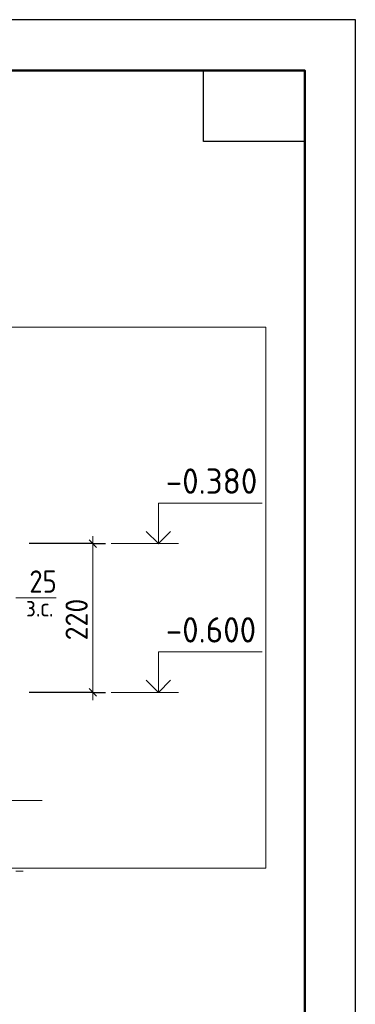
# Model space of a CAD drawing. Header units: millimetres. Extents: x 0 to 42000, y 0 to 29700.
# Tile 33 of 33: x 38686 to 42000, y 19994 to 29700. Entities that reach past the tile are written whole.
import ezdxf

# ---------------------------------------------------------------- set-up
doc = ezdxf.new("R2010")
doc.units = ezdxf.units.MM
doc.layers.add('Standard', color=7, linetype='Continuous', lineweight=25)
doc.layers.add('Размерная линия_ общее', color=7, linetype='Continuous', lineweight=13)
doc.styles.add('ISOCPEUR', font='txt')

msp = doc.modelspace()

# ---------------------------------------------------------------- linework, layer by layer
at = {"layer": 'Standard', "color": 7, "linetype": 'Continuous', "lineweight": 35, "transparency": 33554687}
for p, q in [((41500, 27600), (41500, 20500)), ((41500, 27200), (41500, 20100))]:
    msp.add_line(p, q, dxfattribs=at)
at = {"layer": 'Standard', "color": 7, "linetype": 'Continuous', "lineweight": 50, "transparency": 33554687}
msp.add_line((41500, 27100), (41500, 23200), dxfattribs=at)
at = {"layer": 'Standard', "color": 7, "linetype": 'Continuous', "lineweight": 13, "transparency": 33554687}
for p, q in [((40255.5, 24534.9), (39588.8, 24534.9)), ((38647.6, 24001.5), (39047.6, 24001.5)), ((40255.5, 23068.2), (39588.8, 23068.2)), ((38909.5, 22001.5), (37875.5, 22001.5))]:
    msp.add_line(p, q, dxfattribs=at)
at = {"layer": 'Standard', "color": 7, "linetype": 'Continuous', "lineweight": 25, "transparency": 33554687}
for points in [[(0, 0), (42000, 0), (42000, 29700), (0, 29700), (0, 0)], [(41500, 29200), (41500, 28500), (40500, 28500), (40500, 29200), (41500, 29200)]]:
    msp.add_lwpolyline(points, close=True, dxfattribs=at)
at = {"layer": 'Standard', "color": 7, "linetype": 'Continuous', "lineweight": 50, "transparency": 33554687}
msp.add_lwpolyline([(2000, 29200), (41500, 29200), (41500, 500), (2000, 500), (2000, 29200)], close=True, dxfattribs=at)
at = {"layer": 'Standard', "color": 7, "linetype": 'Continuous', "lineweight": 13, "transparency": 33554687}
for points in [[(41500, 29200), (2000, 29200), (2000, 5000), (41500, 5000), (41500, 29200)], [(40055.5, 24534.9), (40055.5, 24934.9), (41078.8, 24934.9)], [(40055.5, 23068.2), (40055.5, 23468.2), (41078.8, 23468.2)]]:
    msp.add_lwpolyline(points, dxfattribs=at)
at = {"layer": 'Standard', "color": 254, "linetype": 'Continuous', "lineweight": 13, "true_color": 0xc4c4ff, "transparency": 33554687}
msp.add_lwpolyline([(22744, 21334.9), (41115.4, 21334.9), (41115.4, 26668.2), (22744, 26668.2), (22744, 21334.9)], dxfattribs=at)
at = {"layer": 'Standard', "color": 7, "linetype": 'Continuous', "lineweight": 35, "transparency": 33554687}
for points in [[(39934.4, 24655.9), (40055.5, 24534.9), (40176.6, 24655.9)], [(39934.4, 23189.2), (40055.5, 23068.2), (40176.6, 23189.2)]]:
    msp.add_lwpolyline(points, dxfattribs=at)
at = {"layer": 'Размерная линия_ общее', "color": 7, "linetype": 'Continuous', "lineweight": 25, "transparency": 33554687}
for p, q in [((39371.3, 24572.4), (39446.3, 24497.4)), ((39371.3, 23105.7), (39446.3, 23030.7))]:
    msp.add_line(p, q, dxfattribs=at)
at = {"layer": 'Размерная линия_ общее', "color": 7, "linetype": 'Continuous', "lineweight": 13, "transparency": 33554687}
for p, q in [((39408.8, 24534.9), (39408.8, 24609.9)), ((38647.6, 24001.5), (38722.6, 24001.5)), ((39408.8, 23068.2), (39408.8, 22993.2)), ((38647.6, 21307.1), (38722.6, 21307.1))]:
    msp.add_line(p, q, dxfattribs=at)
at = {"layer": 'Размерная линия_ общее', "color": 253, "linetype": 'Continuous', "lineweight": -3, "true_color": 0xa0a0a0, "transparency": 33554687}
for p, q in [((39408.8, 24534.9), (38780.9, 24534.9)), ((39408.8, 24534.9), (39283.8, 24534.9)), ((39408.8, 24534.9), (39533.8, 24534.9)), ((39408.8, 23068.2), (38780.9, 23068.2)), ((39408.8, 23068.2), (39283.8, 23068.2)), ((39408.8, 23068.2), (39533.8, 23068.2))]:
    msp.add_line(p, q, dxfattribs=at)
at = {"layer": 'Размерная линия_ общее', "color": 7, "linetype": 'Continuous', "lineweight": 13, "transparency": 33554687}
msp.add_lwpolyline([(39408.8, 24534.9), (39408.8, 23576.4), (39408.8, 23576.4), (39408.8, 23068.2)], dxfattribs=at)

# ---------------------------------------------------------------- texts
at = {"layer": 'Standard', "color": 7, "linetype": 'Continuous', "lineweight": 25, "transparency": 33554687, "char_height": 250, "width": 1067.864, "attachment_point": 7, "style": 'ISOCPEUR'}
for s, insert in [('\\W0.95;-0.380', (40128.8, 25026.5)), ('\\W0.95;-0.600', (40128.8, 23559.9))]:
    msp.add_mtext(s, dxfattribs=dict(at, insert=insert))
at = {"layer": 'Размерная линия_ общее', "color": 7, "linetype": 'Continuous', "lineweight": 25, "transparency": 33554687, "insert": (38782, 24051.5), "char_height": 220, "width": 403.932, "attachment_point": 7, "style": 'ISOCPEUR'}
msp.add_mtext('\\W0.87;25', dxfattribs=at)
at = {"layer": 'Размерная линия_ общее', "color": 7, "linetype": 'Continuous', "lineweight": 25, "transparency": 33554687, "insert": (39358.8, 23581.5), "char_height": 220, "width": 561.996, "attachment_point": 7, "rotation": 90, "style": 'ISOCPEUR'}
msp.add_mtext('\\W0.91;220', dxfattribs=at)
at = {"layer": 'Размерная линия_ общее', "color": 7, "linetype": 'Continuous', "lineweight": 18, "transparency": 33554687, "insert": (38748.7, 23816.5), "char_height": 180, "width": 413.948, "attachment_point": 7, "style": 'ISOCPEUR'}
msp.add_mtext('\\W0.90;з.с.', dxfattribs=at)

doc.saveas('drawing.dxf')
